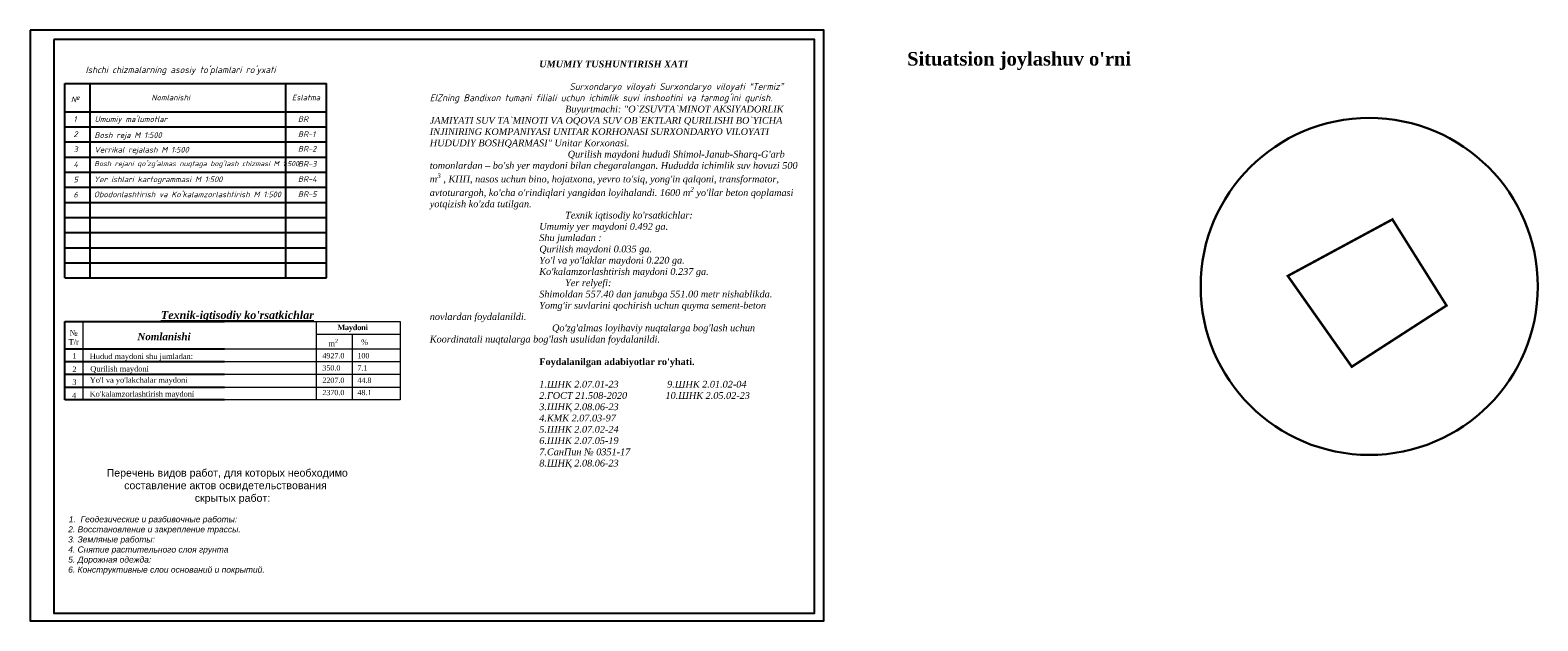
# Model space of a CAD drawing. Extents: x 883 to 364438, y -13 to 4201180.
# Tile 2 of 256: x 361513 to 361991, y 4200911 to 4201098. Entities that reach past the tile are written whole.
import ezdxf

# ---------------------------------------------------------------- set-up
doc = ezdxf.new("R2010")
doc.units = 0
doc.header["$LTSCALE"] = 0.5
doc.header["$MEASUREMENT"] = 0
doc.linetypes.add('STRIH_1', pattern=[3, 2, -1])
doc.layers.add('.', color=7, linetype='Continuous', lineweight=15)
doc.layers.add('текст', color=7, linetype='Continuous', lineweight=25)
doc.layers.add('Masterplan', color=7, linetype='Continuous')
doc.layers.add('PDF2_TEXT', color=7, linetype='Continuous')
doc.styles.add('ISOCPEUR', font='isocpeui.ttf', dxfattribs={"height": 250})
doc.styles.add('MtXpl_Times_New_Roma', font='timesbi.ttf')
doc.styles.add('PDF Arial', font='arial.ttf')
doc.styles.get("Standard").update_dxf_attribs({"font": 'times.ttf'})
doc.styles.add('СПДС', font='isocpeui.ttf')

msp = doc.modelspace()

# ---------------------------------------------------------------- linework, layer by layer
at = {"layer": '.', "color": 7}
for p, q in [((361529.53, 4200981.07), (361529.53, 4201006.01)), ((361574.34, 4201006.01), (361630.05, 4201006.01)), ((361603.29, 4201001.97), (361630.05, 4201001.97)), ((361614.84, 4201001.97), (361614.84, 4200981.17)), ((361574.34, 4200997.35), (361630.05, 4200997.35)), ((361573.67, 4200993.3), (361630.05, 4200993.3)), ((361574.34, 4200989.26), (361630.05, 4200989.26)), ((361574.34, 4200985.22), (361630.05, 4200985.22)), ((361630.05, 4200981.17), (361574.34, 4200981.17))]:
    msp.add_line(p, q, dxfattribs=at)
for points in [[(361603.35, 4201006.01), (361603.35, 4200981.17)], [(361630.05, 4201006.01), (361630.05, 4200981.17)]]:
    msp.add_lwpolyline(points, dxfattribs=at)
at = {"color": 7}
for p, q in [((361523.75, 4200981.17), (361523.75, 4201006.01)), ((361523.75, 4201006.01), (361574.34, 4201006.01)), ((361523.75, 4200997.35), (361574.34, 4200997.35)), ((361523.75, 4200993.3), (361574.34, 4200993.3)), ((361523.75, 4200989.26), (361574.34, 4200989.26)), ((361523.75, 4200985.22), (361574.34, 4200985.22)), ((361574.34, 4200981.17), (361523.75, 4200981.17))]:
    msp.add_line(p, q, dxfattribs=at)
at = {"color": 1, "linetype": 'STRIH_1', "lineweight": 30, "const_width": 0.78}
msp.add_lwpolyline([(361931.65, 4200991.66), (361911.36, 4201020.46), (361944.53, 4201038.39), (361961.68, 4201011.06)], close=True, dxfattribs=at)
at = {"color": 1, "lineweight": 30}
msp.add_circle((361937.19, 4201017.13), 53.44, dxfattribs=at)
at = {"layer": 'Masterplan', "linetype": 'Continuous'}
for points in [[(361512.71, 4201098.43), (361512.71, 4200911.04), (361764.31, 4200911.04), (361764.31, 4201098.43)], [(361520.2, 4201095.43), (361520.2, 4200913.44), (361761.32, 4200913.44), (361761.32, 4201095.43)]]:
    msp.add_lwpolyline(points, close=True, dxfattribs=at)
at = {"layer": 'текст', "color": 0, "linetype": 'Continuous'}
for p, q in [((361523.75, 4201081.52), (361606.66, 4201081.52)), ((361523.75, 4201019.81), (361523.75, 4201081.52)), ((361531.78, 4201067.74), (361531.78, 4201081.52)), ((361531.78, 4201019.81), (361531.78, 4201081.52)), ((361593.76, 4201072.53), (361593.76, 4201081.52)), ((361606.66, 4201019.81), (361606.66, 4201081.52)), ((361606.66, 4201019.81), (361606.66, 4201077.03)), ((361523.75, 4201072.53), (361606.66, 4201072.53)), ((361523.75, 4201067.74), (361606.66, 4201067.74)), ((361523.75, 4201062.95), (361606.66, 4201062.95)), ((361523.75, 4201058.15), (361606.66, 4201058.15)), ((361523.75, 4201053.36), (361606.66, 4201053.36)), ((361523.75, 4201048.57), (361606.66, 4201048.57)), ((361523.75, 4201043.78), (361606.66, 4201043.78)), ((361531.78, 4201019.81), (361531.78, 4201043.78)), ((361593.76, 4201019.81), (361593.76, 4201043.78)), ((361523.75, 4201038.98), (361606.66, 4201038.98)), ((361523.75, 4201034.19), (361606.66, 4201034.19)), ((361523.75, 4201029.4), (361606.66, 4201029.4)), ((361523.75, 4201024.61), (361606.66, 4201024.61)), ((361523.75, 4201019.81), (361606.66, 4201019.81))]:
    msp.add_line(p, q, dxfattribs=at)
at = {"layer": 'текст', "linetype": 'Continuous'}
for p, q in [((361531.78, 4201048.57), (361531.78, 4201072.53)), ((361593.76, 4201048.57), (361593.76, 4201072.53)), ((361593.76, 4201043.78), (361593.76, 4201072.53))]:
    msp.add_line(p, q, dxfattribs=at)

# ---------------------------------------------------------------- texts
at = {"layer": '.', "color": 0, "insert": (361578.4, 4201007.65), "char_height": 2.5297, "width": 106.0188, "attachment_point": 5, "style": 'MtXpl_Times_New_Roma'}
msp.add_mtext("{\\fTimes New Roman|b1|i1|c204|p18;\\LTexnik-iqtisodiy ko'rsatkichlar}", dxfattribs=at)
at = {"layer": '.', "color": 0}
for s, insert, char_height, width, attachment_point in [('{\\fTimes New Roman|b1|i0|c0|p18;\\T0.95;Maydoni}', (361614.92, 4201004.99), 1.7332, 14.3426, 2), ('{\\fTimes New Roman|b0|i0|c204|p18;№\\PТ/\\fTimes New Roman|b0|i0|c0|p18;r}', (361526.52, 4201003.29), 1.7332, 5.4337, 2), ('{\\fTimes New Roman|b1|i1|c0|p18;Nomlanishi}', (361555.13, 4201002.38), 2.3109, 58.1831, 2), ('\\A1;{\\fTimes New Roman|b0|i0|c0|p18;m\\fTimes New Roman|b0|i0|c204|p18;\\H0.7x;\\S2^ ;}', (361607.3, 4201000.49), 1.7332, 8.8764, 1), ('{\\fTimes New Roman|b0|i0|c204|p18;%}', (361617.63, 4201000.35), 1.7332, 8.8764, 1), ('{\\fTimes New Roman|b0|i0|c204|p18;1}', (361526.08, 4200995.93), 1.7332, 0.5821, 1), ('{\\fTimes New Roman|b0|i0|c0|p18;Hudud maydoni shu jumladan\\fTimes New Roman|b0|i0|c204|p18;:}', (361531.61, 4200995.84), 1.7332, 71.4474, 1), ('4927.0', (361605.34, 4200995.99), 1.667, 0.56, 1), ('{\\fTimes New Roman|b0|i0|c0|p18;100}', (361616.45, 4200995.99), 1.6674, 0.56, 1), ('{\\fTimes New Roman|b0|i0|c204|p18;2}', (361526.08, 4200991.72), 1.7332, 0.5821, 1), ('{\\fTimes New Roman|b0|i0|c0|p18;Qurilish maydoni}', (361531.77, 4200991.86), 1.7332, 75.8128, 1), ('350.0', (361605.34, 4200992.1), 1.667, 0.56, 1), ('7.1', (361616.45, 4200992.1), 1.667, 0.56, 1), ('{\\fTimes New Roman|b0|i0|c0|p18;3}', (361526.08, 4200987.67), 1.7332, 0.5821, 1), ("{\\fTimes New Roman|b0|i0|c0|p18;Yo'l va yo'lakchalar maydoni }", (361531.61, 4200988.32), 1.7332, 65.2619, 1), ('2207.0', (361605.34, 4200988.2), 1.667, 0.56, 1), ('44.8', (361616.45, 4200988.2), 1.667, 0.56, 1), ('{\\fTimes New Roman|b0|i0|c0|p18;4}', (361525.99, 4200983.38), 1.7332, 5.881, 1), ("{\\fTimes New Roman|b0|i0|c0|p18;Ko'kalamzorlashtirish maydoni }", (361531.56, 4200983.9), 1.7332, 76.1859, 1), ('2370.0', (361605.34, 4200984.31), 1.667, 0.56, 1), ('48.1', (361616.45, 4200984.31), 1.667, 0.56, 1)]:
    msp.add_mtext(s, dxfattribs=dict(at, insert=insert, char_height=char_height, width=width, attachment_point=attachment_point))
at = {"color": 0, "insert": (361826.2, 4201088.63), "char_height": 4.2931, "width": 71.7912, "attachment_point": 5, "bg_fill": 3, "box_fill_scale": 1.5, "bg_fill_color": 256, "bg_fill_transparency": 0}
msp.add_mtext("{\\fTimes New Roman|b1|i0|c204|p18;\\C1;Situatsion joylashuv o'rni\\C5; }", dxfattribs=at)
at = {"layer": 'Masterplan', "linetype": 'Continuous', "insert": (361639.39, 4201088.76), "char_height": 2.145, "attachment_point": 1, "style": 'СПДС'}
msp.add_mtext_dynamic_manual_height_columns('\\A1;\\pi34.70043;{\\fTimes New Roman|b1|i1|c0|p18;UMUMIY TUSHUNTIRISH XATI\\P\\pi0;\\fTimes New Roman|b0|i1|c0|p18;\\P}^I Surxondaryo viloyati Surxondaryo viloyati “Termiz” EIZning Bandixon tumani filiali uchun ichimlik suvi inshootini va tarmog’ini qurish.{\\fISOCPEUR|b0|i1|c238|p34;\\P\\fTimes New Roman|b0|i1|c0|p18;^IBuyurtmachi\\fTimes New Roman|b0|i1|c204|p18;:\\fTimes New Roman|b0|i1|c0|p18; \\fTimes New Roman|b0|i1|c204|p18;"O`ZSUVTA`MINOT AKSIYADORLIK JAMIYATI\\fTimes New Roman|b0|i1|c0|p18; \\fTimes New Roman|b0|i1|c204|p18;SUV TA`MINOTI VA OQOVA SUV OB`EKTLARI\\fTimes New Roman|b0|i1|c0|p18; \\fTimes New Roman|b0|i1|c204|p18;QURILISHI BO`YICHA INJINIRING\\fTimes New Roman|b0|i1|c0|p18; \\fTimes New Roman|b0|i1|c204|p18;KOMPANIYASI UNITAR KORHONASI\\fTimes New Roman|b0|i1|c0|p18; \\fTimes New Roman|b0|i1|c204|p18;SURXONDARYO VILOYATI HUDUDIY\\fTimes New Roman|b0|i1|c0|p18; \\fTimes New Roman|b0|i1|c204|p18;BOSHQARMASI" Unitar Korxonasi\\fTimes New Roman|b0|i1|c0|p18;.\\P^I Qurilish maydoni hududi Shimol-Janub-Sharq-G\'arb tomonlardan – bo\'sh yer maydoni bilan chegaralangan. Hududda ichimlik suv hovuzi 500 m\\H0.7x;\\S3^ ;\\H1.42857x; , \\fTimes New Roman|b0|i1|c204|p18;КПП\\fTimes New Roman|b0|i1|c0|p18;, nasos uchun bino, hojatxona, yevro to\'siq, yong\'in qalqoni, transformator, avtoturargoh, ko\'cha o\'rindiqlari yangidan loyihalandi. \\fTimes New Roman|b0|i1|c204|p18;1\\fTimes New Roman|b0|i1|c0|p18;600 m\\H0.7x;\\S2^ ;\\H1.42857x; yo\'llar beton qoplamasi\\fTimes New Roman|b0|i1|c204|p18; \\fTimes New Roman|b0|i1|c0|p18;yotqizish ko\'zda tutilgan. \\P^ITexnik iqtisodiy ko\'rsatkichlar\\fTimes New Roman|b0|i1|c204|p18;:\\fTimes New Roman|b0|i1|c0|p18;\\PUmumiy yer maydoni 0.492 ga.\\PShu jumladan :\\PQurilish maydoni 0.035 ga.\\PYo\'l va yo\'laklar maydoni 0.220 ga.\\PKo\'kalamzorlashtirish maydoni 0.237 ga.\\fTimes New Roman|b0|i1|c204|p18;^I\\fTimes New Roman|b0|i1|c0|p18; \\P^IYer relyefi\\fTimes New Roman|b0|i1|c204|p18;:\\fTimes New Roman|b0|i1|c0|p18;\\PShimoldan 557.40 dan janubga 551.00 metr nishablikda. \\PYomg\'ir suvlarini qochirish uchun quyma sement-beton novlardan foydalanildi.\\P     Qo\'zg\'almas loyihaviy nuqtalarga bog\'lash uchun Koordinatali nuqtalarga bog\'lash usulidan foydalanildi.   \\P\\P\\fTimes New Roman|b1|i0|c0|p18;Foydalanilgan adabiyotlar ro\'yhati.\\fTimes New Roman|b0|i1|c0|p18;\\P\\P1.\\fTimes New Roman|b0|i1|c204|p18;ШНК \\fTimes New Roman|b0|i1|c0|p18;2.07.01-23                   9.\\fTimes New Roman|b0|i1|c204|p18;ШНК \\fTimes New Roman|b0|i1|c0|p18;2.01.02-04\\P2.\\fTimes New Roman|b0|i1|c204|p18;ГОСТ \\fTimes New Roman|b0|i1|c0|p18;21.508-2020               10.\\fTimes New Roman|b0|i1|c204|p18;ШНК \\fTimes New Roman|b0|i1|c0|p18;2.05.02-23\\P3.\\fTimes New Roman|b0|i1|c204|p18;ШНҚ \\fTimes New Roman|b0|i1|c0|p18;2.08.06-23\\P4.\\fTimes New Roman|b0|i1|c204|p18;КМК \\fTimes New Roman|b0|i1|c0|p18;2.07.03-97                                      \\P5.\\fTimes New Roman|b0|i1|c204|p18;ШНК \\fTimes New Roman|b0|i1|c0|p18;2.07.02-24\\P6.\\fTimes New Roman|b0|i1|c204|p18;ШНК \\fTimes New Roman|b0|i1|c0|p18;2.07.05-19\\P7.\\fTimes New Roman|b0|i1|c204|p18;СанПин \\fTimes New Roman|b0|i1|c0|p18;№ 0351-17\\P8.\\fTimes New Roman|b0|i1|c204|p18;ШНҚ \\fTimes New Roman|b0|i1|c0|p18;2.08.06-23\\P   }', width=115.4588, gutter_width=5.99, heights=[167.44], dxfattribs=at)
at = {"layer": 'PDF2_TEXT', "insert": (361522.9, 4200925.75), "char_height": 1.91693, "width": 112.9329, "attachment_point": 7, "style": 'PDF Arial'}
msp.add_mtext('\\pi14.07324;{\\H1.25x;Перечень видов работ, для которых необходимо\\P\\pi18.68466; составление актов освидетельствования  \\P\\pi41.99391;скрытых работ: \\fArial|b0|i1|c204|p34;\\P\\pi56.46672;\\fArial|b1|i1|c204|p34;\\H0.75x;\\P\\pi0.19311,l1.872;\\fArial|b0|i1|c204|p34;\\H1.0667x;1.  Геодезические и разбивочные работы:\\fISOCPEUR|b0|i1|c204|p34;\\H1.6317x; \\H0.61285x;\\P\\pi0;\\fArial|b0|i1|c204|p34;2. Восстановление и закрепление трассы.\\fISOCPEUR|b0|i1|c204|p34;\\H1.6418x; \\H0.6091x;\\P\\fArial|b0|i1|c204|p34;3. Земляные работы:\\fISOCPEUR|b0|i1|c204|p34;\\H1.64x; \\H0.60974x;\\P\\fArial|b0|i1|c204|p34;4. Снятие растительного слоя грунта\\fISOCPEUR|b0|i1|c204|p34;\\H1.652x; \\H0.60534x;\\P\\fArial|b0|i1|c204|p34;5. Дорожная одежда:\\fISOCPEUR|b0|i1|c204|p34;\\H1.648x; \\H0.6068x;\\P\\fArial|b0|i1|c204|p34;6. Конструктивные слои оснований и покрытий.\\H1.6398x; }', dxfattribs=at)
at = {"layer": 'текст', "color": 0, "linetype": 'Continuous', "style": 'ISOCPEUR'}
for s, height, p in [("Ishchi chizmalarning asosiy to'plamlari ro'yxati ", 2.0966, (361530.26, 4201084.8)), ('№', 1.8, (361525.63, 4201075.57)), ('Nomlanishi', 1.797, (361551.13, 4201076.15)), ('Eslatma', 1.797, (361595.7, 4201076.15))]:
    msp.add_text(s, height=height, dxfattribs=at).set_placement(p)
at = {"layer": 'текст', "linetype": 'Continuous', "style": 'ISOCPEUR'}
for s, height, p in [('1', 1.8, (361526.44, 4201069.31)), (" Umumiy ma'lumotlar", 1.7971, (361531.93, 4201069.3)), ('BR ', 1.797, (361597.59, 4201069.31)), ('2', 1.8, (361526.44, 4201064.52)), ('Bosh reja M 1:500  ', 1.7971, (361533.08, 4201064.23)), ('BR-1', 1.797, (361597.59, 4201064.52)), ('3', 1.8, (361526.44, 4201059.73)), ('Verrikal rejalash M 1:500', 1.7971, (361533.08, 4201059.59)), ('BR-2', 1.797, (361597.59, 4201059.87)), ('4', 1.8, (361526.44, 4201054.93)), ("Bosh rejani qo'zg'almas nuqtaga bog'lash chizmasi M 1:500", 1.6012, (361533.03, 4201055.29)), ('BR-3', 1.797, (361597.59, 4201055.08)), ('5', 1.8, (361526.44, 4201050.14)), ('Yer ishlari kartogrammasi M 1:500', 1.7971, (361532.89, 4201050.21)), ('BR-4', 1.797, (361597.59, 4201050.29)), ('6', 1.8, (361526.44, 4201045.35)), ("Obodonlashtirish va Ko'kalamzorlashtirish M 1:500", 1.7971, (361532.89, 4201045.42)), ('BR-5', 1.797, (361597.59, 4201045.49))]:
    msp.add_text(s, height=height, dxfattribs=at).set_placement(p)

doc.saveas('drawing.dxf')
